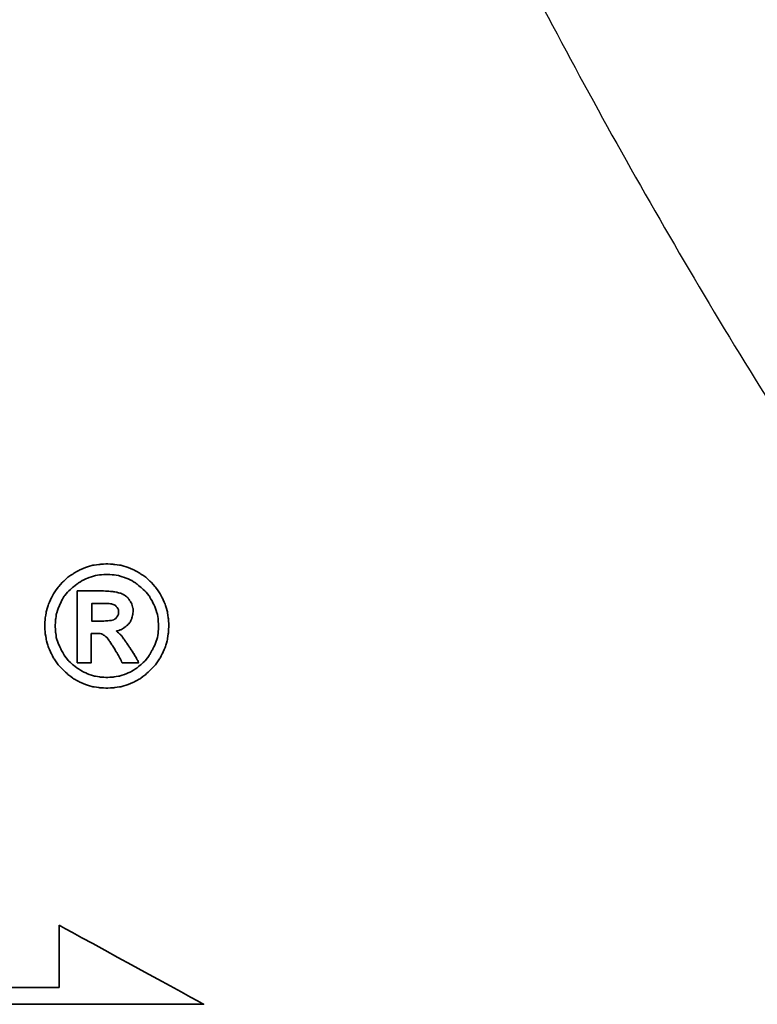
# Model space of a CAD drawing. Header units: millimetres. Extents: x 245 to 557, y 190 to 283.
# Tile 48 of 53: x 492.15 to 495.9, y 219.26 to 224.27. Entities that reach past the tile are written whole.
import ezdxf

# ---------------------------------------------------------------- set-up
doc = ezdxf.new("R2010")
doc.units = ezdxf.units.MM
for name, color, linetype in [('DIM', 4, 'Continuous'), ('layer 1', 7, 'Continuous'), ('OUT', 3, 'Continuous')]:
    doc.layers.add(name, color=color, linetype=linetype)

# ---------------------------------------------------------------- blocks, each defined once
blk = doc.blocks.new('TBI MOTION logo(完整正式版)')
at = {"layer": 'layer 1', "color": 22, "lineweight": 35}
for points, knots in [([(81.20634, 4.98624), (81.20634, 4.98624), (81.18649, 5.32862), (81.18649, 5.32862), (81.18649, 5.32862), (81.18649, 5.32862), (81.13886, 5.66206), (81.13886, 5.66206), (81.13886, 5.66206), (81.13886, 5.66206), (81.04359, 5.97764), (81.04359, 5.97764), (81.04359, 5.97764), (81.04359, 5.97764), (80.91061, 6.29124), (80.91061, 6.29124), (80.91061, 6.29124), (80.91061, 6.29124), (80.75778, 6.58697), (80.75778, 6.58697), (80.75778, 6.58697), (80.75778, 6.58697), (80.5593, 6.85294), (80.5593, 6.85294), (80.5593, 6.85294), (80.5593, 6.85294), (80.33105, 7.1189), (80.33105, 7.1189), (80.33105, 7.1189), (80.33105, 7.1189), (80.09287, 7.33921), (80.09287, 7.33921), (80.09287, 7.33921), (80.09287, 7.33921), (79.815, 7.51982), (79.815, 7.51982), (79.815, 7.51982), (79.815, 7.51982), (79.51133, 7.69051), (79.51133, 7.69051), (79.51133, 7.69051), (79.51133, 7.69051), (79.19773, 7.8235), (79.19773, 7.8235), (79.19773, 7.8235), (79.19773, 7.8235), (78.88215, 7.91877), (78.88215, 7.91877), (78.88215, 7.91877), (78.88215, 7.91877), (78.54871, 7.95846), (78.54871, 7.95846), (78.54871, 7.95846), (78.54871, 7.95846), (78.21526, 7.98625), (78.21526, 7.98625), (78.21526, 7.98625), (78.21526, 7.98625), (77.87388, 7.95846), (77.87388, 7.95846), (77.87388, 7.95846), (77.87388, 7.95846), (77.54044, 7.91877), (77.54044, 7.91877), (77.54044, 7.91877), (77.54044, 7.91877), (77.22485, 7.8235), (77.22485, 7.8235), (77.22485, 7.8235), (77.22485, 7.8235), (76.91027, 7.69051), (76.91027, 7.69051), (76.91027, 7.69051), (76.91027, 7.69051), (76.6056, 7.51982), (76.6056, 7.51982), (76.6056, 7.51982), (76.6056, 7.51982), (76.32972, 7.33921), (76.32972, 7.33921), (76.32972, 7.33921), (76.32972, 7.33921), (76.09154, 7.1189), (76.09154, 7.1189), (76.09154, 7.1189), (76.09154, 7.1189), (75.86329, 6.85294), (75.86329, 6.85294), (75.86329, 6.85294), (75.86329, 6.85294), (75.66382, 6.58697), (75.66382, 6.58697), (75.66382, 6.58697), (75.66382, 6.58697), (75.51099, 6.29124), (75.51099, 6.29124), (75.51099, 6.29124), (75.51099, 6.29124), (75.37702, 5.97764), (75.37702, 5.97764), (75.37702, 5.97764), (75.37702, 5.97764), (75.28175, 5.66206), (75.28175, 5.66206), (75.28175, 5.66206), (75.28175, 5.66206), (75.23411, 5.32862), (75.23411, 5.32862), (75.23411, 5.32862), (75.23411, 5.32862), (75.21625, 4.98624), (75.21625, 4.98624), (75.21625, 4.98624), (75.21625, 4.98624), (75.23411, 4.6528), (75.23411, 4.6528), (75.23411, 4.6528), (75.23411, 4.6528), (75.28175, 4.32035), (75.28175, 4.32035), (75.28175, 4.32035), (75.28175, 4.32035), (75.37702, 3.99583), (75.37702, 3.99583), (75.37702, 3.99583), (75.37702, 3.99583), (75.51099, 3.68224), (75.51099, 3.68224), (75.51099, 3.68224), (75.51099, 3.68224), (75.66382, 3.38749), (75.66382, 3.38749), (75.66382, 3.38749), (75.66382, 3.38749), (75.86329, 3.10963), (75.86329, 3.10963), (75.86329, 3.10963), (75.86329, 3.10963), (76.09154, 2.87145), (76.09154, 2.87145), (76.09154, 2.87145), (76.09154, 2.87145), (76.32972, 2.6432), (76.32972, 2.6432), (76.32972, 2.6432), (76.32972, 2.6432), (76.6056, 2.43381), (76.6056, 2.43381), (76.6056, 2.43381), (76.6056, 2.43381), (76.91027, 2.27205), (76.91027, 2.27205), (76.91027, 2.27205), (76.91027, 2.27205), (77.22485, 2.13906), (77.22485, 2.13906), (77.22485, 2.13906), (77.22485, 2.13906), (77.54044, 2.0438), (77.54044, 2.0438), (77.54044, 2.0438), (77.54044, 2.0438), (77.87388, 1.99616), (77.87388, 1.99616), (77.87388, 1.99616), (77.87388, 1.99616), (78.21526, 1.97631), (78.21526, 1.97631), (78.21526, 1.97631), (78.21526, 1.97631), (78.54871, 1.99616), (78.54871, 1.99616), (78.54871, 1.99616), (78.54871, 1.99616), (78.88215, 2.0438), (78.88215, 2.0438), (78.88215, 2.0438), (78.88215, 2.0438), (79.19773, 2.13906), (79.19773, 2.13906), (79.19773, 2.13906), (79.19773, 2.13906), (79.51133, 2.27205), (79.51133, 2.27205), (79.51133, 2.27205), (79.51133, 2.27205), (79.815, 2.43381), (79.815, 2.43381), (79.815, 2.43381), (79.815, 2.43381), (80.09287, 2.6432), (80.09287, 2.6432), (80.09287, 2.6432), (80.09287, 2.6432), (80.33105, 2.87145), (80.33105, 2.87145), (80.33105, 2.87145), (80.33105, 2.87145), (80.5593, 3.10963), (80.5593, 3.10963), (80.5593, 3.10963), (80.5593, 3.10963), (80.75778, 3.38749), (80.75778, 3.38749), (80.75778, 3.38749), (80.75778, 3.38749), (80.91061, 3.68224), (80.91061, 3.68224), (80.91061, 3.68224), (80.91061, 3.68224), (81.04359, 3.99583), (81.04359, 3.99583), (81.04359, 3.99583), (81.04359, 3.99583), (81.13886, 4.32035), (81.13886, 4.32035), (81.13886, 4.32035), (81.13886, 4.32035), (81.18649, 4.6528), (81.18649, 4.6528), (81.18649, 4.6528), (81.18649, 4.6528), (81.20634, 4.98624), (81.20634, 4.98624)], [0, 0, 0, 0, 0.01785714, 0.01785714, 0.01785714, 0.01785715, 0.03571429, 0.03571429, 0.03571429, 0.0357143, 0.05357143, 0.05357143, 0.05357143, 0.05357144, 0.07142857, 0.07142857, 0.07142857, 0.07142858, 0.08928571, 0.08928571, 0.08928571, 0.08928572, 0.10714286, 0.10714286, 0.10714286, 0.10714287, 0.125, 0.125, 0.125, 0.12500001, 0.14285714, 0.14285714, 0.14285714, 0.14285715, 0.16071429, 0.16071429, 0.16071429, 0.1607143, 0.17857143, 0.17857143, 0.17857143, 0.17857144, 0.19642857, 0.19642857, 0.19642857, 0.19642858, 0.21428571, 0.21428571, 0.21428571, 0.21428572, 0.23214286, 0.23214286, 0.23214286, 0.23214287, 0.25, 0.25, 0.25, 0.25000001, 0.26785714, 0.26785714, 0.26785714, 0.26785715, 0.28571429, 0.28571429, 0.28571429, 0.2857143, 0.30357143, 0.30357143, 0.30357143, 0.30357144, 0.32142857, 0.32142857, 0.32142857, 0.32142858, 0.33928571, 0.33928571, 0.33928571, 0.33928572, 0.35714286, 0.35714286, 0.35714286, 0.35714287, 0.375, 0.375, 0.375, 0.37500001, 0.39285714, 0.39285714, 0.39285714, 0.39285715, 0.41071429, 0.41071429, 0.41071429, 0.4107143, 0.42857143, 0.42857143, 0.42857143, 0.42857144, 0.44642857, 0.44642857, 0.44642857, 0.44642858, 0.46428571, 0.46428571, 0.46428571, 0.46428572, 0.48214286, 0.48214286, 0.48214286, 0.48214287, 0.5, 0.5, 0.5, 0.50000001, 0.51785714, 0.51785714, 0.51785714, 0.51785715, 0.53571429, 0.53571429, 0.53571429, 0.5357143, 0.55357143, 0.55357143, 0.55357143, 0.55357144, 0.57142857, 0.57142857, 0.57142857, 0.57142858, 0.58928571, 0.58928571, 0.58928571, 0.58928572, 0.60714286, 0.60714286, 0.60714286, 0.60714287, 0.625, 0.625, 0.625, 0.62500001, 0.64285714, 0.64285714, 0.64285714, 0.64285715, 0.66071429, 0.66071429, 0.66071429, 0.6607143, 0.67857143, 0.67857143, 0.67857143, 0.67857144, 0.69642857, 0.69642857, 0.69642857, 0.69642858, 0.71428571, 0.71428571, 0.71428571, 0.71428572, 0.73214286, 0.73214286, 0.73214286, 0.73214287, 0.75, 0.75, 0.75, 0.75000001, 0.76785714, 0.76785714, 0.76785714, 0.76785715, 0.78571429, 0.78571429, 0.78571429, 0.7857143, 0.80357143, 0.80357143, 0.80357143, 0.80357144, 0.82142857, 0.82142857, 0.82142857, 0.82142858, 0.83928571, 0.83928571, 0.83928571, 0.83928572, 0.85714286, 0.85714286, 0.85714286, 0.85714287, 0.875, 0.875, 0.875, 0.87500001, 0.89285714, 0.89285714, 0.89285714, 0.89285715, 0.91071429, 0.91071429, 0.91071429, 0.9107143, 0.92857143, 0.92857143, 0.92857143, 0.92857144, 0.94642857, 0.94642857, 0.94642857, 0.94642858, 0.96428571, 0.96428571, 0.96428571, 0.96428572, 0.98214286, 0.98214286, 0.98214286, 0.98214287, 1, 1, 1, 1]), ([(80.71014, 4.98624), (80.71014, 4.98624), (80.69129, 5.29091), (80.69129, 5.29091), (80.69129, 5.29091), (80.69129, 5.29091), (80.64464, 5.57672), (80.64464, 5.57672), (80.64464, 5.57672), (80.64464, 5.57672), (80.54937, 5.87245), (80.54937, 5.87245), (80.54937, 5.87245), (80.54937, 5.87245), (80.41639, 6.14833), (80.41639, 6.14833), (80.41639, 6.14833), (80.41639, 6.14833), (80.27349, 6.41429), (80.27349, 6.41429), (80.27349, 6.41429), (80.27349, 6.41429), (80.08295, 6.64255), (80.08295, 6.64255), (80.08295, 6.64255), (80.08295, 6.64255), (79.86264, 6.84301), (79.86264, 6.84301), (79.86264, 6.84301), (79.86264, 6.84301), (79.63439, 7.03355), (79.63439, 7.03355), (79.63439, 7.03355), (79.63439, 7.03355), (79.37835, 7.1963), (79.37835, 7.1963), (79.37835, 7.1963), (79.37835, 7.1963), (79.10246, 7.30944), (79.10246, 7.30944), (79.10246, 7.30944), (79.10246, 7.30944), (78.81665, 7.40471), (78.81665, 7.40471), (78.81665, 7.40471), (78.81665, 7.40471), (78.511, 7.45234), (78.511, 7.45234), (78.511, 7.45234), (78.511, 7.45234), (78.21526, 7.47219), (78.21526, 7.47219), (78.21526, 7.47219), (78.21526, 7.47219), (77.9106, 7.45234), (77.9106, 7.45234), (77.9106, 7.45234), (77.9106, 7.45234), (77.61685, 7.40471), (77.61685, 7.40471), (77.61685, 7.40471), (77.61685, 7.40471), (77.32012, 7.30944), (77.32012, 7.30944), (77.32012, 7.30944), (77.32012, 7.30944), (77.06309, 7.1963), (77.06309, 7.1963), (77.06309, 7.1963), (77.06309, 7.1963), (76.80606, 7.03355), (76.80606, 7.03355), (76.80606, 7.03355), (76.80606, 7.03355), (76.55797, 6.84301), (76.55797, 6.84301), (76.55797, 6.84301), (76.55797, 6.84301), (76.34063, 6.64255), (76.34063, 6.64255), (76.34063, 6.64255), (76.34063, 6.64255), (76.1491, 6.41429), (76.1491, 6.41429), (76.1491, 6.41429), (76.1491, 6.41429), (76.0062, 6.14833), (76.0062, 6.14833), (76.0062, 6.14833), (76.0062, 6.14833), (75.88314, 5.87245), (75.88314, 5.87245), (75.88314, 5.87245), (75.88314, 5.87245), (75.77794, 5.57672), (75.77794, 5.57672), (75.77794, 5.57672), (75.77794, 5.57672), (75.73924, 5.29091), (75.73924, 5.29091), (75.73924, 5.29091), (75.73924, 5.29091), (75.72039, 4.98624), (75.72039, 4.98624), (75.72039, 4.98624), (75.72039, 4.98624), (75.73924, 4.67165), (75.73924, 4.67165), (75.73924, 4.67165), (75.73924, 4.67165), (75.77794, 4.37791), (75.77794, 4.37791), (75.77794, 4.37791), (75.77794, 4.37791), (75.88314, 4.10102), (75.88314, 4.10102), (75.88314, 4.10102), (75.88314, 4.10102), (76.0062, 3.83407), (76.0062, 3.83407), (76.0062, 3.83407), (76.0062, 3.83407), (76.15902, 3.56811), (76.15902, 3.56811), (76.15902, 3.56811), (76.15902, 3.56811), (76.34063, 3.32001), (76.34063, 3.32001), (76.34063, 3.32001), (76.34063, 3.32001), (76.55797, 3.11955), (76.55797, 3.11955), (76.55797, 3.11955), (76.55797, 3.11955), (76.80606, 2.92901), (76.80606, 2.92901), (76.80606, 2.92901), (76.80606, 2.92901), (77.06309, 2.76725), (77.06309, 2.76725), (77.06309, 2.76725), (77.06309, 2.76725), (77.32012, 2.65412), (77.32012, 2.65412), (77.32012, 2.65412), (77.32012, 2.65412), (77.61685, 2.55786), (77.61685, 2.55786), (77.61685, 2.55786), (77.61685, 2.55786), (77.9106, 2.51022), (77.9106, 2.51022), (77.9106, 2.51022), (77.9106, 2.51022), (78.21526, 2.49137), (78.21526, 2.49137), (78.21526, 2.49137), (78.21526, 2.49137), (78.511, 2.51022), (78.511, 2.51022), (78.511, 2.51022), (78.511, 2.51022), (78.81665, 2.55786), (78.81665, 2.55786), (78.81665, 2.55786), (78.81665, 2.55786), (79.10246, 2.65412), (79.10246, 2.65412), (79.10246, 2.65412), (79.10246, 2.65412), (79.37835, 2.76725), (79.37835, 2.76725), (79.37835, 2.76725), (79.37835, 2.76725), (79.63439, 2.92901), (79.63439, 2.92901), (79.63439, 2.92901), (79.63439, 2.92901), (79.86264, 3.11955), (79.86264, 3.11955), (79.86264, 3.11955), (79.86264, 3.11955), (80.08295, 3.32001), (80.08295, 3.32001), (80.08295, 3.32001), (80.08295, 3.32001), (80.26356, 3.56811), (80.26356, 3.56811), (80.26356, 3.56811), (80.26356, 3.56811), (80.41639, 3.83407), (80.41639, 3.83407), (80.41639, 3.83407), (80.41639, 3.83407), (80.54937, 4.10102), (80.54937, 4.10102), (80.54937, 4.10102), (80.54937, 4.10102), (80.64464, 4.37791), (80.64464, 4.37791), (80.64464, 4.37791), (80.64464, 4.37791), (80.69129, 4.67165), (80.69129, 4.67165), (80.69129, 4.67165), (80.69129, 4.67165), (80.71014, 4.98624), (80.71014, 4.98624)], [0, 0, 0, 0, 0.01923077, 0.01923077, 0.01923077, 0.01923078, 0.03846154, 0.03846154, 0.03846154, 0.03846155, 0.05769231, 0.05769231, 0.05769231, 0.05769232, 0.07692308, 0.07692308, 0.07692308, 0.07692309, 0.09615385, 0.09615385, 0.09615385, 0.09615386, 0.11538462, 0.11538462, 0.11538462, 0.11538463, 0.13461538, 0.13461538, 0.13461538, 0.13461539, 0.15384615, 0.15384615, 0.15384615, 0.15384616, 0.17307692, 0.17307692, 0.17307692, 0.17307693, 0.19230769, 0.19230769, 0.19230769, 0.1923077, 0.21153846, 0.21153846, 0.21153846, 0.21153847, 0.23076923, 0.23076923, 0.23076923, 0.23076924, 0.25, 0.25, 0.25, 0.25000001, 0.26923077, 0.26923077, 0.26923077, 0.26923078, 0.28846154, 0.28846154, 0.28846154, 0.28846155, 0.30769231, 0.30769231, 0.30769231, 0.30769232, 0.32692308, 0.32692308, 0.32692308, 0.32692309, 0.34615385, 0.34615385, 0.34615385, 0.34615386, 0.36538462, 0.36538462, 0.36538462, 0.36538463, 0.38461538, 0.38461538, 0.38461538, 0.38461539, 0.40384615, 0.40384615, 0.40384615, 0.40384616, 0.42307692, 0.42307692, 0.42307692, 0.42307693, 0.44230769, 0.44230769, 0.44230769, 0.4423077, 0.46153846, 0.46153846, 0.46153846, 0.46153847, 0.48076923, 0.48076923, 0.48076923, 0.48076924, 0.5, 0.5, 0.5, 0.50000001, 0.51923077, 0.51923077, 0.51923077, 0.51923078, 0.53846154, 0.53846154, 0.53846154, 0.53846155, 0.55769231, 0.55769231, 0.55769231, 0.55769232, 0.57692308, 0.57692308, 0.57692308, 0.57692309, 0.59615385, 0.59615385, 0.59615385, 0.59615386, 0.61538462, 0.61538462, 0.61538462, 0.61538463, 0.63461538, 0.63461538, 0.63461538, 0.63461539, 0.65384615, 0.65384615, 0.65384615, 0.65384616, 0.67307692, 0.67307692, 0.67307692, 0.67307693, 0.69230769, 0.69230769, 0.69230769, 0.6923077, 0.71153846, 0.71153846, 0.71153846, 0.71153847, 0.73076923, 0.73076923, 0.73076923, 0.73076924, 0.75, 0.75, 0.75, 0.75000001, 0.76923077, 0.76923077, 0.76923077, 0.76923078, 0.78846154, 0.78846154, 0.78846154, 0.78846155, 0.80769231, 0.80769231, 0.80769231, 0.80769232, 0.82692308, 0.82692308, 0.82692308, 0.82692309, 0.84615385, 0.84615385, 0.84615385, 0.84615386, 0.86538462, 0.86538462, 0.86538462, 0.86538463, 0.88461538, 0.88461538, 0.88461538, 0.88461539, 0.90384615, 0.90384615, 0.90384615, 0.90384616, 0.92307692, 0.92307692, 0.92307692, 0.92307693, 0.94230769, 0.94230769, 0.94230769, 0.9423077, 0.96153846, 0.96153846, 0.96153846, 0.96153847, 0.98076923, 0.98076923, 0.98076923, 0.98076924, 1, 1, 1, 1]), ([(76.78721, 3.2823), (76.78721, 3.2823), (76.78721, 3.32001), (76.78721, 3.32001), (76.78721, 3.32001), (76.78721, 3.32001), (76.78721, 3.42422), (76.78721, 3.42422), (76.78721, 3.42422), (76.78721, 3.42422), (76.78721, 3.59689), (76.78721, 3.59689), (76.78721, 3.59689), (76.78721, 3.59689), (76.78721, 3.80529), (76.78721, 3.80529), (76.78721, 3.80529), (76.78721, 3.80529), (76.78721, 4.0524), (76.78721, 4.0524), (76.78721, 4.0524), (76.78721, 4.0524), (76.78721, 4.32035), (76.78721, 4.32035), (76.78721, 4.32035), (76.78721, 4.32035), (76.78721, 4.92868), (76.78721, 4.92868), (76.78721, 4.92868), (76.78721, 4.92868), (76.78721, 5.53801), (76.78721, 5.53801), (76.78721, 5.53801), (76.78721, 5.53801), (76.78721, 5.82482), (76.78721, 5.82482), (76.78721, 5.82482), (76.78721, 5.82482), (76.78721, 6.07291), (76.78721, 6.07291), (76.78721, 6.07291), (76.78721, 6.07291), (76.78721, 6.30017), (76.78721, 6.30017), (76.78721, 6.30017), (76.78721, 6.30017), (76.78721, 6.45399), (76.78721, 6.45399), (76.78721, 6.45399), (76.78721, 6.45399), (76.78721, 6.5572), (76.78721, 6.5572), (76.78721, 6.5572), (76.78721, 6.5572), (76.78721, 6.59689), (76.78721, 6.59689), (76.78721, 6.59689), (76.78721, 6.59689), (76.78721, 6.67232), (76.78721, 6.67232), (76.78721, 6.67232), (76.78721, 6.67232), (76.8537, 6.67232), (76.8537, 6.67232), (76.8537, 6.67232), (76.8537, 6.67232), (76.87355, 6.67232), (76.87355, 6.67232), (76.87355, 6.67232), (76.87355, 6.67232), (76.91027, 6.67232), (76.91027, 6.67232), (76.91027, 6.67232), (76.91027, 6.67232), (77.04424, 6.67232), (77.04424, 6.67232), (77.04424, 6.67232), (77.04424, 6.67232), (77.22485, 6.67232), (77.22485, 6.67232), (77.22485, 6.67232), (77.22485, 6.67232), (77.43524, 6.67232), (77.43524, 6.67232), (77.43524, 6.67232), (77.43524, 6.67232), (77.65357, 6.67232), (77.65357, 6.67232), (77.65357, 6.67232), (77.65357, 6.67232), (77.82625, 6.67232), (77.82625, 6.67232), (77.82625, 6.67232), (77.82625, 6.67232), (77.94037, 6.67232), (77.94037, 6.67232), (77.94037, 6.67232), (77.94037, 6.67232), (77.97709, 6.67232), (77.97709, 6.67232), (77.97709, 6.67232), (77.97709, 6.67232), (77.99694, 6.67232), (77.99694, 6.67232), (77.99694, 6.67232), (77.99694, 6.67232), (78.00686, 6.67232), (78.00686, 6.67232), (78.00686, 6.67232), (78.00686, 6.67232), (78.28275, 6.6624), (78.28275, 6.6624), (78.28275, 6.6624), (78.28275, 6.6624), (78.50107, 6.64255), (78.50107, 6.64255), (78.50107, 6.64255), (78.50107, 6.64255), (78.511, 6.64255), (78.511, 6.64255), (78.511, 6.64255), (78.511, 6.64255), (78.70154, 6.61476), (78.70154, 6.61476), (78.70154, 6.61476), (78.70154, 6.61476), (78.70154, 6.60483), (78.70154, 6.60483), (78.70154, 6.60483), (78.70154, 6.60483), (78.86429, 6.56713), (78.86429, 6.56713), (78.86429, 6.56713), (78.86429, 6.56713), (78.87223, 6.56713), (78.87223, 6.56713), (78.87223, 6.56713), (78.87223, 6.56713), (78.99727, 6.51056), (78.99727, 6.51056), (78.99727, 6.51056), (78.99727, 6.51056), (79.00719, 6.51056), (79.00719, 6.51056), (79.00719, 6.51056), (79.00719, 6.51056), (79.00719, 6.50162), (79.00719, 6.50162), (79.00719, 6.50162), (79.00719, 6.50162), (79.1104, 6.43415), (79.1104, 6.43415), (79.1104, 6.43415), (79.1104, 6.43415), (79.12132, 6.43415), (79.12132, 6.43415), (79.12132, 6.43415), (79.12132, 6.43415), (79.22552, 6.34781), (79.22552, 6.34781), (79.22552, 6.34781), (79.22552, 6.34781), (79.23544, 6.33888), (79.23544, 6.33888), (79.23544, 6.33888), (79.23544, 6.33888), (79.23544, 6.32895), (79.23544, 6.32895), (79.23544, 6.32895), (79.23544, 6.32895), (79.31087, 6.21483), (79.31087, 6.21483), (79.31087, 6.21483), (79.31087, 6.21483), (79.38629, 6.1007), (79.38629, 6.1007), (79.38629, 6.1007), (79.38629, 6.1007), (79.3972, 6.1007), (79.3972, 6.1007), (79.3972, 6.1007), (79.3972, 6.1007), (79.3972, 6.09078), (79.3972, 6.09078), (79.3972, 6.09078), (79.3972, 6.09078), (79.43392, 5.97764), (79.43392, 5.97764), (79.43392, 5.97764), (79.43392, 5.97764), (79.43392, 5.96772), (79.43392, 5.96772), (79.43392, 5.96772), (79.43392, 5.96772), (79.47362, 5.83474), (79.47362, 5.83474), (79.47362, 5.83474), (79.47362, 5.83474), (79.48156, 5.82482), (79.48156, 5.82482), (79.48156, 5.82482), (79.48156, 5.82482), (79.48156, 5.69977), (79.48156, 5.69977), (79.48156, 5.69977), (79.48156, 5.69977), (79.48156, 5.69183), (79.48156, 5.69183), (79.48156, 5.69183), (79.48156, 5.69183), (79.4637, 5.51915), (79.4637, 5.51915), (79.4637, 5.51915), (79.4637, 5.51915), (79.4637, 5.51122), (79.4637, 5.51122), (79.4637, 5.51122), (79.4637, 5.51122), (79.45377, 5.51122), (79.45377, 5.51122), (79.45377, 5.51122), (79.45377, 5.51122), (79.41507, 5.34847), (79.41507, 5.34847), (79.41507, 5.34847), (79.41507, 5.34847), (79.41507, 5.33854), (79.41507, 5.33854), (79.41507, 5.33854), (79.41507, 5.33854), (79.41507, 5.32862), (79.41507, 5.32862), (79.41507, 5.32862), (79.41507, 5.32862), (79.33865, 5.16785), (79.33865, 5.16785), (79.33865, 5.16785), (79.33865, 5.16785), (79.33071, 5.15693), (79.33071, 5.15693), (79.33071, 5.15693), (79.33071, 5.15693), (79.2156, 5.02495), (79.2156, 5.02495), (79.2156, 5.02495), (79.2156, 5.02495), (79.20567, 5.01502), (79.20567, 5.01502), (79.20567, 5.01502), (79.20567, 5.01502), (79.05483, 4.89991), (79.05483, 4.89991), (79.05483, 4.89991), (79.05483, 4.89991), (79.04491, 4.89197), (79.04491, 4.89197), (79.04491, 4.89197), (79.04491, 4.89197), (78.89208, 4.7967), (78.89208, 4.7967), (78.89208, 4.7967), (78.89208, 4.7967), (78.88215, 4.7967), (78.88215, 4.7967), (78.88215, 4.7967), (78.88215, 4.7967), (78.69161, 4.73913), (78.69161, 4.73913), (78.69161, 4.73913), (78.69161, 4.73913), (78.68169, 4.73913), (78.68169, 4.73913), (78.68169, 4.73913), (78.68169, 4.73913), (78.68169, 4.72921), (78.68169, 4.72921), (78.68169, 4.72921), (78.68169, 4.72921), (78.78688, 4.63394), (78.78688, 4.63394), (78.78688, 4.63394), (78.78688, 4.63394), (78.902, 4.52875), (78.902, 4.52875), (78.902, 4.52875), (78.902, 4.52875), (78.91093, 4.52081), (78.91093, 4.52081), (78.91093, 4.52081), (78.91093, 4.52081), (79.02506, 4.36798), (79.02506, 4.36798), (79.02506, 4.36798), (79.02506, 4.36798), (79.1501, 4.1953), (79.1501, 4.1953), (79.1501, 4.1953), (79.1501, 4.1953), (79.1501, 4.18736), (79.1501, 4.18736), (79.1501, 4.18736), (79.1501, 4.18736), (79.29201, 3.96705), (79.29201, 3.96705), (79.29201, 3.96705), (79.29201, 3.96705), (79.31087, 3.93828), (79.31087, 3.93828), (79.31087, 3.93828), (79.31087, 3.93828), (79.32079, 3.93828), (79.32079, 3.93828), (79.32079, 3.93828), (79.32079, 3.93828), (79.3585, 3.87178), (79.3585, 3.87178), (79.3585, 3.87178), (79.3585, 3.87178), (79.50141, 3.64353), (79.50141, 3.64353), (79.50141, 3.64353), (79.50141, 3.64353), (79.51133, 3.64353), (79.51133, 3.64353), (79.51133, 3.64353), (79.51133, 3.64353), (79.64431, 3.41528), (79.64431, 3.41528), (79.64431, 3.41528), (79.64431, 3.41528), (79.68202, 3.3478), (79.68202, 3.3478), (79.68202, 3.3478), (79.68202, 3.3478), (79.70187, 3.31009), (79.70187, 3.31009), (79.70187, 3.31009), (79.70187, 3.31009), (79.7495, 3.2049), (79.7495, 3.2049), (79.7495, 3.2049), (79.7495, 3.2049), (79.64431, 3.2049), (79.64431, 3.2049), (79.64431, 3.2049), (79.64431, 3.2049), (79.62546, 3.2049), (79.62546, 3.2049), (79.62546, 3.2049), (79.62546, 3.2049), (79.53912, 3.2049), (79.53912, 3.2049), (79.53912, 3.2049), (79.53912, 3.2049), (79.31087, 3.2049), (79.31087, 3.2049), (79.31087, 3.2049), (79.31087, 3.2049), (79.08262, 3.2049), (79.08262, 3.2049), (79.08262, 3.2049), (79.08262, 3.2049), (79.00719, 3.2049), (79.00719, 3.2049), (79.00719, 3.2049), (79.00719, 3.2049), (78.98735, 3.2049), (78.98735, 3.2049), (78.98735, 3.2049), (78.98735, 3.2049), (78.94964, 3.2049), (78.94964, 3.2049), (78.94964, 3.2049), (78.94964, 3.2049), (78.92979, 3.24459), (78.92979, 3.24459), (78.92979, 3.24459), (78.92979, 3.24459), (78.91093, 3.2823), (78.91093, 3.2823), (78.91093, 3.2823), (78.91093, 3.2823), (78.91093, 3.29223), (78.91093, 3.29223), (78.91093, 3.29223), (78.91093, 3.29223), (78.89208, 3.3478), (78.89208, 3.3478), (78.89208, 3.3478), (78.89208, 3.3478), (78.78688, 3.52048), (78.78688, 3.52048), (78.78688, 3.52048), (78.78688, 3.52048), (78.69161, 3.7001), (78.69161, 3.7001), (78.69161, 3.7001), (78.69161, 3.7001), (78.6539, 3.7388), (78.6539, 3.7388), (78.6539, 3.7388), (78.6539, 3.7388), (78.64398, 3.74873), (78.64398, 3.74873), (78.64398, 3.74873), (78.64398, 3.74873), (78.64398, 3.75766), (78.64398, 3.75766), (78.64398, 3.75766), (78.64398, 3.75766), (78.63405, 3.78644), (78.63405, 3.78644), (78.63405, 3.78644), (78.63405, 3.78644), (78.48321, 4.04347), (78.48321, 4.04347), (78.48321, 4.04347), (78.48321, 4.04347), (78.33038, 4.2618), (78.33038, 4.2618), (78.33038, 4.2618), (78.33038, 4.2618), (78.20732, 4.43447), (78.20732, 4.43447), (78.20732, 4.43447), (78.20732, 4.43447), (78.09221, 4.52081), (78.09221, 4.52081), (78.09221, 4.52081), (78.09221, 4.52081), (78.02472, 4.56845), (78.02472, 4.56845), (78.02472, 4.56845), (78.02472, 4.56845), (77.9493, 4.60616), (77.9493, 4.60616), (77.9493, 4.60616), (77.9493, 4.60616), (77.8451, 4.61608), (77.8451, 4.61608), (77.8451, 4.61608), (77.8451, 4.61608), (77.71113, 4.61608), (77.71113, 4.61608), (77.71113, 4.61608), (77.71113, 4.61608), (77.69128, 4.61608), (77.69128, 4.61608), (77.69128, 4.61608), (77.69128, 4.61608), (77.67342, 4.61608), (77.67342, 4.61608), (77.67342, 4.61608), (77.67342, 4.61608), (77.5583, 4.61608), (77.5583, 4.61608), (77.5583, 4.61608), (77.5583, 4.61608), (77.46303, 4.61608), (77.46303, 4.61608), (77.46303, 4.61608), (77.46303, 4.61608), (77.46303, 4.54761), (77.46303, 4.54761), (77.46303, 4.54761), (77.46303, 4.54761), (77.46303, 4.47318), (77.46303, 4.47318), (77.46303, 4.47318), (77.46303, 4.47318), (77.46303, 4.24294), (77.46303, 4.24294), (77.46303, 4.24294), (77.46303, 4.24294), (77.46303, 3.99583), (77.46303, 3.99583), (77.46303, 3.99583), (77.46303, 3.99583), (77.46303, 3.72888), (77.46303, 3.72888), (77.46303, 3.72888), (77.46303, 3.72888), (77.46303, 3.51055), (77.46303, 3.51055), (77.46303, 3.51055), (77.46303, 3.51055), (77.46303, 3.42422), (77.46303, 3.42422), (77.46303, 3.42422), (77.46303, 3.42422), (77.46303, 3.35773), (77.46303, 3.35773), (77.46303, 3.35773), (77.46303, 3.35773), (77.46303, 3.30017), (77.46303, 3.30017), (77.46303, 3.30017), (77.46303, 3.30017), (77.46303, 3.2823), (77.46303, 3.2823), (77.46303, 3.2823), (77.46303, 3.2823), (77.46303, 3.2049), (77.46303, 3.2049), (77.46303, 3.2049), (77.46303, 3.2049), (77.39753, 3.2049), (77.39753, 3.2049), (77.39753, 3.2049), (77.39753, 3.2049), (77.37768, 3.2049), (77.37768, 3.2049), (77.37768, 3.2049), (77.37768, 3.2049), (77.32012, 3.2049), (77.32012, 3.2049), (77.32012, 3.2049), (77.32012, 3.2049), (77.12165, 3.2049), (77.12165, 3.2049), (77.12165, 3.2049), (77.12165, 3.2049), (76.94897, 3.2049), (76.94897, 3.2049), (76.94897, 3.2049), (76.94897, 3.2049), (76.8924, 3.2049), (76.8924, 3.2049), (76.8924, 3.2049), (76.8924, 3.2049), (76.8537, 3.2049), (76.8537, 3.2049), (76.8537, 3.2049), (76.8537, 3.2049), (76.78721, 3.2049), (76.78721, 3.2049), (76.78721, 3.2049), (76.78721, 3.2049), (76.78721, 3.2823), (76.78721, 3.2823)], [0, 0, 0, 0, 0.00740741, 0.00740741, 0.00740741, 0.00740742, 0.01481481, 0.01481481, 0.01481481, 0.01481482, 0.02222222, 0.02222222, 0.02222222, 0.02222223, 0.02962963, 0.02962963, 0.02962963, 0.02962964, 0.03703704, 0.03703704, 0.03703704, 0.03703705, 0.04444444, 0.04444444, 0.04444444, 0.04444445, 0.05185185, 0.05185185, 0.05185185, 0.05185186, 0.05925926, 0.05925926, 0.05925926, 0.05925927, 0.06666667, 0.06666667, 0.06666667, 0.06666668, 0.07407407, 0.07407407, 0.07407407, 0.07407408, 0.08148148, 0.08148148, 0.08148148, 0.08148149, 0.08888889, 0.08888889, 0.08888889, 0.0888889, 0.0962963, 0.0962963, 0.0962963, 0.09629631, 0.1037037, 0.1037037, 0.1037037, 0.10370371, 0.11111111, 0.11111111, 0.11111111, 0.11111112, 0.11851852, 0.11851852, 0.11851852, 0.11851853, 0.12592593, 0.12592593, 0.12592593, 0.12592594, 0.13333333, 0.13333333, 0.13333333, 0.13333334, 0.14074074, 0.14074074, 0.14074074, 0.14074075, 0.14814815, 0.14814815, 0.14814815, 0.14814816, 0.15555556, 0.15555556, 0.15555556, 0.15555557, 0.16296296, 0.16296296, 0.16296296, 0.16296297, 0.17037037, 0.17037037, 0.17037037, 0.17037038, 0.17777778, 0.17777778, 0.17777778, 0.17777779, 0.18518519, 0.18518519, 0.18518519, 0.1851852, 0.19259259, 0.19259259, 0.19259259, 0.1925926, 0.2, 0.2, 0.2, 0.20000001, 0.20740741, 0.20740741, 0.20740741, 0.20740742, 0.21481481, 0.21481481, 0.21481481, 0.21481482, 0.22222222, 0.22222222, 0.22222222, 0.22222223, 0.22962963, 0.22962963, 0.22962963, 0.22962964, 0.23703704, 0.23703704, 0.23703704, 0.23703705, 0.24444444, 0.24444444, 0.24444444, 0.24444445, 0.25185185, 0.25185185, 0.25185185, 0.25185186, 0.25925926, 0.25925926, 0.25925926, 0.25925927, 0.26666667, 0.26666667, 0.26666667, 0.26666668, 0.27407407, 0.27407407, 0.27407407, 0.27407408, 0.28148148, 0.28148148, 0.28148148, 0.28148149, 0.28888889, 0.28888889, 0.28888889, 0.2888889, 0.2962963, 0.2962963, 0.2962963, 0.29629631, 0.3037037, 0.3037037, 0.3037037, 0.30370371, 0.31111111, 0.31111111, 0.31111111, 0.31111112, 0.31851852, 0.31851852, 0.31851852, 0.31851853, 0.32592593, 0.32592593, 0.32592593, 0.32592594, 0.33333333, 0.33333333, 0.33333333, 0.33333334, 0.34074074, 0.34074074, 0.34074074, 0.34074075, 0.34814815, 0.34814815, 0.34814815, 0.34814816, 0.35555556, 0.35555556, 0.35555556, 0.35555557, 0.36296296, 0.36296296, 0.36296296, 0.36296297, 0.37037037, 0.37037037, 0.37037037, 0.37037038, 0.37777778, 0.37777778, 0.37777778, 0.37777779, 0.38518519, 0.38518519, 0.38518519, 0.3851852, 0.39259259, 0.39259259, 0.39259259, 0.3925926, 0.4, 0.4, 0.4, 0.40000001, 0.40740741, 0.40740741, 0.40740741, 0.40740742, 0.41481481, 0.41481481, 0.41481481, 0.41481482, 0.42222222, 0.42222222, 0.42222222, 0.42222223, 0.42962963, 0.42962963, 0.42962963, 0.42962964, 0.43703704, 0.43703704, 0.43703704, 0.43703705, 0.44444444, 0.44444444, 0.44444444, 0.44444445, 0.45185185, 0.45185185, 0.45185185, 0.45185186, 0.45925926, 0.45925926, 0.45925926, 0.45925927, 0.46666667, 0.46666667, 0.46666667, 0.46666668, 0.47407407, 0.47407407, 0.47407407, 0.47407408, 0.48148148, 0.48148148, 0.48148148, 0.48148149, 0.48888889, 0.48888889, 0.48888889, 0.4888889, 0.4962963, 0.4962963, 0.4962963, 0.49629631, 0.5037037, 0.5037037, 0.5037037, 0.50370371, 0.51111111, 0.51111111, 0.51111111, 0.51111112, 0.51851852, 0.51851852, 0.51851852, 0.51851853, 0.52592593, 0.52592593, 0.52592593, 0.52592594, 0.53333333, 0.53333333, 0.53333333, 0.53333334, 0.54074074, 0.54074074, 0.54074074, 0.54074075, 0.54814815, 0.54814815, 0.54814815, 0.54814816, 0.55555556, 0.55555556, 0.55555556, 0.55555557, 0.56296296, 0.56296296, 0.56296296, 0.56296297, 0.57037037, 0.57037037, 0.57037037, 0.57037038, 0.57777778, 0.57777778, 0.57777778, 0.57777779, 0.58518519, 0.58518519, 0.58518519, 0.5851852, 0.59259259, 0.59259259, 0.59259259, 0.5925926, 0.6, 0.6, 0.6, 0.60000001, 0.60740741, 0.60740741, 0.60740741, 0.60740742, 0.61481481, 0.61481481, 0.61481481, 0.61481482, 0.62222222, 0.62222222, 0.62222222, 0.62222223, 0.62962963, 0.62962963, 0.62962963, 0.62962964, 0.63703704, 0.63703704, 0.63703704, 0.63703705, 0.64444444, 0.64444444, 0.64444444, 0.64444445, 0.65185185, 0.65185185, 0.65185185, 0.65185186, 0.65925926, 0.65925926, 0.65925926, 0.65925927, 0.66666667, 0.66666667, 0.66666667, 0.66666668, 0.67407407, 0.67407407, 0.67407407, 0.67407408, 0.68148148, 0.68148148, 0.68148148, 0.68148149, 0.68888889, 0.68888889, 0.68888889, 0.6888889, 0.6962963, 0.6962963, 0.6962963, 0.69629631, 0.7037037, 0.7037037, 0.7037037, 0.70370371, 0.71111111, 0.71111111, 0.71111111, 0.71111112, 0.71851852, 0.71851852, 0.71851852, 0.71851853, 0.72592593, 0.72592593, 0.72592593, 0.72592594, 0.73333333, 0.73333333, 0.73333333, 0.73333334, 0.74074074, 0.74074074, 0.74074074, 0.74074075, 0.74814815, 0.74814815, 0.74814815, 0.74814816, 0.75555556, 0.75555556, 0.75555556, 0.75555557, 0.76296296, 0.76296296, 0.76296296, 0.76296297, 0.77037037, 0.77037037, 0.77037037, 0.77037038, 0.77777778, 0.77777778, 0.77777778, 0.77777779, 0.78518519, 0.78518519, 0.78518519, 0.7851852, 0.79259259, 0.79259259, 0.79259259, 0.7925926, 0.8, 0.8, 0.8, 0.80000001, 0.80740741, 0.80740741, 0.80740741, 0.80740742, 0.81481481, 0.81481481, 0.81481481, 0.81481482, 0.82222222, 0.82222222, 0.82222222, 0.82222223, 0.82962963, 0.82962963, 0.82962963, 0.82962964, 0.83703704, 0.83703704, 0.83703704, 0.83703705, 0.84444444, 0.84444444, 0.84444444, 0.84444445, 0.85185185, 0.85185185, 0.85185185, 0.85185186, 0.85925926, 0.85925926, 0.85925926, 0.85925927, 0.86666667, 0.86666667, 0.86666667, 0.86666668, 0.87407407, 0.87407407, 0.87407407, 0.87407408, 0.88148148, 0.88148148, 0.88148148, 0.88148149, 0.88888889, 0.88888889, 0.88888889, 0.8888889, 0.8962963, 0.8962963, 0.8962963, 0.89629631, 0.9037037, 0.9037037, 0.9037037, 0.90370371, 0.91111111, 0.91111111, 0.91111111, 0.91111112, 0.91851852, 0.91851852, 0.91851852, 0.91851853, 0.92592593, 0.92592593, 0.92592593, 0.92592594, 0.93333333, 0.93333333, 0.93333333, 0.93333334, 0.94074074, 0.94074074, 0.94074074, 0.94074075, 0.94814815, 0.94814815, 0.94814815, 0.94814816, 0.95555556, 0.95555556, 0.95555556, 0.95555557, 0.96296296, 0.96296296, 0.96296296, 0.96296297, 0.97037037, 0.97037037, 0.97037037, 0.97037038, 0.97777778, 0.97777778, 0.97777778, 0.97777779, 0.98518519, 0.98518519, 0.98518519, 0.9851852, 0.99259259, 0.99259259, 0.99259259, 0.9925926, 1, 1, 1, 1]), ([(77.48288, 6.07291), (77.48288, 6.07291), (77.48288, 5.99551), (77.48288, 5.99551), (77.48288, 5.99551), (77.48288, 5.99551), (77.48288, 5.82482), (77.48288, 5.82482), (77.48288, 5.82482), (77.48288, 5.82482), (77.48288, 5.63328), (77.48288, 5.63328), (77.48288, 5.63328), (77.48288, 5.63328), (77.48288, 5.46358), (77.48288, 5.46358), (77.48288, 5.46358), (77.48288, 5.46358), (77.48288, 5.29091), (77.48288, 5.29091), (77.48288, 5.29091), (77.48288, 5.29091), (77.48288, 5.21449), (77.48288, 5.21449), (77.48288, 5.21449), (77.48288, 5.21449), (77.50074, 5.21449), (77.50074, 5.21449), (77.50074, 5.21449), (77.50074, 5.21449), (77.71113, 5.21449), (77.71113, 5.21449), (77.71113, 5.21449), (77.71113, 5.21449), (77.94037, 5.21449), (77.94037, 5.21449), (77.94037, 5.21449), (77.94037, 5.21449), (78.01579, 5.21449), (78.01579, 5.21449), (78.01579, 5.21449), (78.01579, 5.21449), (78.03465, 5.21449), (78.03465, 5.21449), (78.03465, 5.21449), (78.03465, 5.21449), (78.2629, 5.23335), (78.2629, 5.23335), (78.2629, 5.23335), (78.2629, 5.23335), (78.42565, 5.24327), (78.42565, 5.24327), (78.42565, 5.24327), (78.42565, 5.24327), (78.54871, 5.28098), (78.54871, 5.28098), (78.54871, 5.28098), (78.54871, 5.28098), (78.62611, 5.32862), (78.62611, 5.32862), (78.62611, 5.32862), (78.62611, 5.32862), (78.69161, 5.40503), (78.69161, 5.40503), (78.69161, 5.40503), (78.69161, 5.40503), (78.73925, 5.48145), (78.73925, 5.48145), (78.73925, 5.48145), (78.73925, 5.48145), (78.77696, 5.55885), (78.77696, 5.55885), (78.77696, 5.55885), (78.77696, 5.55885), (78.77696, 5.65214), (78.77696, 5.65214), (78.77696, 5.65214), (78.77696, 5.65214), (78.76902, 5.76726), (78.76902, 5.76726), (78.76902, 5.76726), (78.76902, 5.76726), (78.71146, 5.87245), (78.71146, 5.87245), (78.71146, 5.87245), (78.71146, 5.87245), (78.62611, 5.96772), (78.62611, 5.96772), (78.62611, 5.96772), (78.62611, 5.96772), (78.511, 6.02528), (78.511, 6.02528), (78.511, 6.02528), (78.511, 6.02528), (78.44451, 6.05306), (78.44451, 6.05306), (78.44451, 6.05306), (78.44451, 6.05306), (78.32046, 6.06299), (78.32046, 6.06299), (78.32046, 6.06299), (78.32046, 6.06299), (78.18748, 6.07291), (78.18748, 6.07291), (78.18748, 6.07291), (78.18748, 6.07291), (77.99694, 6.07291), (77.99694, 6.07291), (77.99694, 6.07291), (77.99694, 6.07291), (77.97709, 6.07291), (77.97709, 6.07291), (77.97709, 6.07291), (77.97709, 6.07291), (77.90167, 6.07291), (77.90167, 6.07291), (77.90167, 6.07291), (77.90167, 6.07291), (77.69128, 6.07291), (77.69128, 6.07291), (77.69128, 6.07291), (77.69128, 6.07291), (77.50074, 6.07291), (77.50074, 6.07291), (77.50074, 6.07291), (77.50074, 6.07291), (77.48288, 6.07291), (77.48288, 6.07291)], [0, 0, 0, 0, 0.03125, 0.03125, 0.03125, 0.03125001, 0.0625, 0.0625, 0.0625, 0.06250001, 0.09375, 0.09375, 0.09375, 0.09375001, 0.125, 0.125, 0.125, 0.12500001, 0.15625, 0.15625, 0.15625, 0.15625001, 0.1875, 0.1875, 0.1875, 0.18750001, 0.21875, 0.21875, 0.21875, 0.21875001, 0.25, 0.25, 0.25, 0.25000001, 0.28125, 0.28125, 0.28125, 0.28125001, 0.3125, 0.3125, 0.3125, 0.31250001, 0.34375, 0.34375, 0.34375, 0.34375001, 0.375, 0.375, 0.375, 0.37500001, 0.40625, 0.40625, 0.40625, 0.40625001, 0.4375, 0.4375, 0.4375, 0.43750001, 0.46875, 0.46875, 0.46875, 0.46875001, 0.5, 0.5, 0.5, 0.50000001, 0.53125, 0.53125, 0.53125, 0.53125001, 0.5625, 0.5625, 0.5625, 0.56250001, 0.59375, 0.59375, 0.59375, 0.59375001, 0.625, 0.625, 0.625, 0.62500001, 0.65625, 0.65625, 0.65625, 0.65625001, 0.6875, 0.6875, 0.6875, 0.68750001, 0.71875, 0.71875, 0.71875, 0.71875001, 0.75, 0.75, 0.75, 0.75000001, 0.78125, 0.78125, 0.78125, 0.78125001, 0.8125, 0.8125, 0.8125, 0.81250001, 0.84375, 0.84375, 0.84375, 0.84375001, 0.875, 0.875, 0.875, 0.87500001, 0.90625, 0.90625, 0.90625, 0.90625001, 0.9375, 0.9375, 0.9375, 0.93750001, 0.96875, 0.96875, 0.96875, 0.96875001, 1, 1, 1, 1]), ([(75.90875, -9.47875), (75.90875, -9.47875), (75.90875, -12.28625), (75.90875, -12.28625), (75.90875, -12.28625), (75.90875, -12.28625), (75.90875, -12.47875), (75.90875, -12.47875), (75.90875, -12.47875), (75.90875, -12.47875), (75.71625, -12.47875), (75.71625, -12.47875), (75.71625, -12.47875), (75.71625, -12.47875), (-88.32875, -12.47875), (-88.32875, -12.47875), (-88.32875, -12.47875), (-88.32875, -12.47875), (-88.32875, -13.29375), (-88.32875, -13.29375), (-88.32875, -13.29375), (-88.32875, -13.29375), (82.89125, -13.29375), (82.89125, -13.29375), (82.89125, -13.29375), (82.89125, -13.29375), (75.90875, -9.47875), (75.90875, -9.47875)], [0, 0, 0, 0, 0.14285714, 0.14285714, 0.14285714, 0.14285715, 0.28571429, 0.28571429, 0.28571429, 0.2857143, 0.42857143, 0.42857143, 0.42857143, 0.42857144, 0.57142857, 0.57142857, 0.57142857, 0.57142858, 0.71428571, 0.71428571, 0.71428571, 0.71428572, 0.85714286, 0.85714286, 0.85714286, 0.85714287, 1, 1, 1, 1])]:
    blk.add_open_spline(points, degree=3, knots=knots, dxfattribs=at)

msp = doc.modelspace()

# ---------------------------------------------------------------- linework, layer by layer
at = {"layer": 'OUT', "color": 0}
msp.add_open_spline([(492.9113, 229.7657), (492.923, 229.5733), (492.9454, 229.3762), (493.0095, 228.9726), (493.0513, 228.7655), (493.2004, 228.1398), (493.3314, 227.7141), (493.6424, 226.8455), (493.8224, 226.4026), (494.2241, 225.4993), (494.4453, 225.0406), (494.9151, 224.1265), (495.1648, 223.6686), (495.6943, 222.753), (495.9736, 222.2951), (496.4249, 221.6145), (496.5808, 221.3888), (496.9095, 220.9428), (497.082, 220.7225), (497.4532, 220.3034), (497.6516, 220.1021), (497.9905, 219.8541), (498.1129, 219.7794), (498.3766, 219.6714), (498.5196, 219.6396), (498.8032, 219.6424), (498.9456, 219.677), (499.2064, 219.788), (499.3289, 219.8643), (499.6676, 220.1165), (499.8637, 220.3171), (500.2341, 220.7379), (500.4044, 220.9563), (500.7304, 221.3996), (500.8857, 221.6248), (501.3363, 222.3051), (501.6168, 222.7652), (502.1504, 223.6892), (502.4024, 224.1524), (503.1039, 225.5205), (503.5061, 226.4116), (503.9733, 227.7173), (504.106, 228.15), (504.3032, 228.9803), (504.3689, 229.3805), (504.3924, 229.7657)], degree=3, knots=[0, 0, 0, 0, 0.03125, 0.03125, 0.0625, 0.0625, 0.125, 0.125, 0.1875, 0.1875, 0.25, 0.25, 0.3125, 0.3125, 0.375, 0.375, 0.40625, 0.40625, 0.4375, 0.4375, 0.46875, 0.46875, 0.484375, 0.484375, 0.5, 0.5, 0.515625, 0.515625, 0.53125, 0.53125, 0.5625, 0.5625, 0.59375, 0.59375, 0.625, 0.625, 0.6875, 0.6875, 0.75, 0.75, 0.875, 0.875, 0.9375, 0.9375, 1, 1, 1, 1], dxfattribs=at)

# ---------------------------------------------------------------- block references
at = {"layer": 'DIM', "color": 0, "xscale": 0.1054262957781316, "yscale": 0.1054262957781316, "zscale": 0.1054262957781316}
msp.add_blockref('TBI MOTION logo(完整正式版)', (484.3439, 220.6577), dxfattribs=at)

doc.saveas('drawing.dxf')
